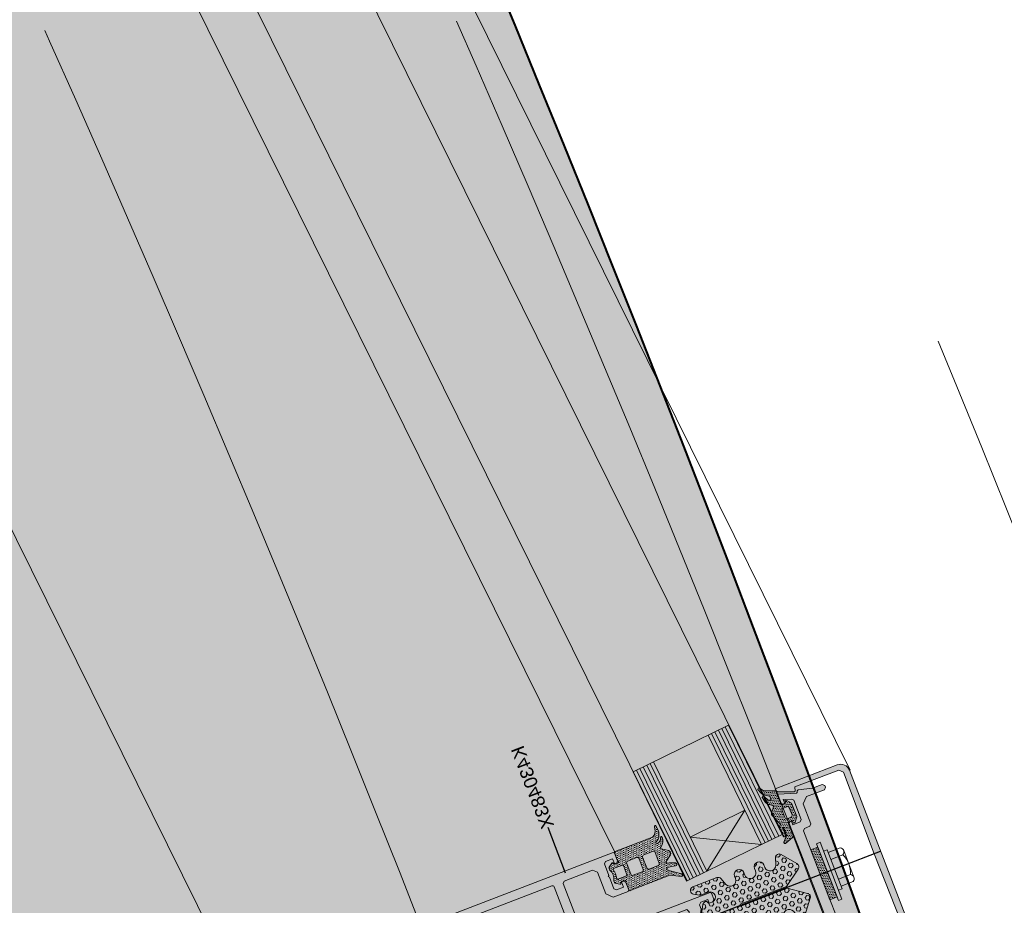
# Model space of a CAD drawing. Header units: metres. Extents: x -115250 to 1551995, y -140807 to 374743.
# Tile 162 of 205: x 116336 to 116595, y 312305 to 312537. Entities that reach past the tile are written whole.
import ezdxf
from ezdxf.enums import TextEntityAlignment as Align

# ---------------------------------------------------------------- set-up
doc = ezdxf.new("R2010")
doc.units = ezdxf.units.M
doc.header["$LTSCALE"] = 100
doc.header["$PDMODE"] = 3
doc.header["$PDSIZE"] = 150
for name, pattern in [('0103aDVOJČERCHOVANÁ', [6.199999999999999, 3, -1, 0.1, -1, 0.1, -1]), ('DIVIDE', [5.300000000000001, 2, -1, 0.15, -1, 0.15, -1]), ('{ Wide Dash }', [12, 4, -2, 4, -2])]:
    doc.linetypes.add(name, pattern=pattern)
doc.layers.get('Defpoints').update_dxf_attribs({"lineweight": 9})
for name, color, linetype, lineweight in [('010-pomocna', 30, 'Continuous', 15), ('010-popis', 16, 'Continuous', 9), ('010-tenka', 10, 'Continuous', 15), ('910-tenka', 4, 'Continuous', 15), ('MB-inne', 251, 'Continuous', 9), ('MB-kreskowanie', 251, 'Continuous', 9), ('MB-profile', 7, 'Continuous', 9), ('MB-szyby', 251, 'Continuous', 9), ('MB-urwania', 251, 'DIVIDE', 9), ('MB-uszczelki_tworzywa', 251, 'Continuous', 9)]:
    doc.layers.add(name, color=color, linetype=linetype, lineweight=lineweight)
doc.layers.add('900-plocha', color=20, linetype='Continuous', lineweight=40, plot=False)
doc.styles.add('ARIALCE', font='arial.ttf', dxfattribs={"width": 0.8})
doc.styles.get("Standard").update_dxf_attribs({"font": 'isocpeur.ttf'})
doc.dimstyles.new('AM_ISO$0', dxfattribs={"dimtxt": 3.5, "dimasz": 3.5, "dimexe": 1, "dimexo": 1, "dimgap": 1.5, "dimtad": 1, "dimdsep": 46, "dimtxsty": 'Standard', "dimcen": 0, "dimclrd": 256, "dimclre": 256, "dimclrt": 256, "dimadec": 0, "dimazin": 2, "dimtp": 0.1, "dimtm": 0.1, "dimtfac": 0.71, "dimtmove": 0, "dimatfit": 3, "dimfxl": 1, "dimlwd": -1, "dimlwe": -1, "dimarcsym": 1})
doc.dimstyles.new('AM_ISO$2', dxfattribs={"dimtxt": 3.5, "dimasz": 3.5, "dimexe": 1, "dimexo": 1, "dimgap": 1.5, "dimtad": 1, "dimdsep": 46, "dimtxsty": 'Standard', "dimcen": 0, "dimclrd": 256, "dimclre": 256, "dimclrt": 256, "dimadec": 0, "dimazin": 2, "dimtp": 0.1, "dimtm": 0.1, "dimtfac": 0.71, "dimtmove": 0, "dimatfit": 3, "dimfxl": 1, "dimlwd": -1, "dimlwe": -1, "dimarcsym": 1})

# ---------------------------------------------------------------- blocks, each defined once
blk = doc.blocks.new('K430483X')
at = {"layer": 'MB-kreskowanie'}
h = blk.add_hatch(color=0, dxfattribs=at)
h.paths.add_polyline_path([(-24.50000000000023, -4.547473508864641e-13, 0.4142135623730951), (-25.00000000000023, -0.5000000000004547), (-25, -104.7000000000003), (-24.69999999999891, -105), (-22.5, -105), (-22, -104.5), (-22, -104), (-23.5, -104), (-23.5, -102), (-23, -101.5), (-19.75, -101.5), (-19.5, -101.25), (-19.25, -101.5), (-16, -101.5), (-15.5, -102), (-15.5, -104), (-17, -104), (-17, -104.5), (-16.5, -105), (-14.29999999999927, -105), (-14, -104.7000000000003), (-14, -100.5), (-15.49999999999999, -99), (-21.59999999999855, -99), (-22.59999999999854, -97.99999999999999), (-22.59999999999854, -90), (-22.09999999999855, -89.5), (-6.493955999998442, -89.5), (-5.993955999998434, -90), (-5.993955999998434, -124.7019999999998), (-5.693955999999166, -125.0019999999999), (-3.993955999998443, -125.002), (-3.493955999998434, -124.5019999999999), (-3.493955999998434, -123.502), (-4.493955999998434, -123.502), (-4.493955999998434, -121.502), (-3.993955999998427, -121.002), (-2.761905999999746, -121.002), (0, -119.4039240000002), (2.773993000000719, -121.002), (4.006044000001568, -121.0019999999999), (4.506044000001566, -121.502), (4.506044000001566, -123.502), (3.506044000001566, -123.502), (3.506044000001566, -124.502), (4.00604400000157, -125.002), (5.706044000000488, -125.002), (6.006044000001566, -124.7019999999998), (6.006044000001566, -90), (6.506044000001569, -89.5), (22.09604400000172, -89.5), (22.59604400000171, -90), (22.59604400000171, -98), (21.59604400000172, -99), (15.50604400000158, -98.99999999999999), (14.00604400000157, -100.5), (14.00604400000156, -104.6999999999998), (14.30604400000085, -105), (16.50604400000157, -105), (17.00604400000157, -104.5), (17.00604400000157, -104), (15.50604400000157, -104), (15.50604400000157, -102), (16.00604400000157, -101.5), (19.25604400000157, -101.5), (19.50604400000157, -101.25), (19.75604400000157, -101.5), (23.00604400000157, -101.5), (23.50604400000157, -102), (23.50604400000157, -104), (22, -104), (22, -104.5), (22.5, -105), (24.70000000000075, -105), (25, -104.6999999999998), (25.00000000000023, -0.5, 0.4142135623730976), (24.50000000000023, 0)])
h.paths.add_polyline_path([(22.09604399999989, -3.5, -0.4142135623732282), (22.59604399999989, -4), (22.59604400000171, -86.5, -0.4142135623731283), (22.09604400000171, -87), (-22.10395599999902, -87, -0.4142135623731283), (-22.60395599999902, -86.5), (-22.60395599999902, -4, -0.4142135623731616), (-22.10395599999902, -3.5)], flags=16)
h.paths.add_polyline_path([(3.506044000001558, -90), (4.0060437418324, -90.5), (4.0060437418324, -117.383198), (3.256043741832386, -117.816210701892), (0.8098908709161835, -116.4039237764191), (-0.7978041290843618, -116.4039237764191), (-3.243955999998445, -117.816210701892), (-3.993955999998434, -117.383198), (-3.993955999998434, -90.49999999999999), (-3.493955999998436, -89.99999999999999)], flags=16)
at = {"layer": 'MB-profile', "color": 0}
for points in [[(22.09604400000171, -89.5), (22.59604400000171, -90), (22.59604400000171, -98), (21.59604400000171, -99), (15.50604400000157, -99), (14.00604400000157, -100.5), (14.00604400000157, -104.6999999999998), (14.30604400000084, -105), (16.50604400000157, -105), (17.00604400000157, -104.5), (17.00604400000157, -104), (15.50604400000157, -104), (15.50604400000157, -102), (16.00604400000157, -101.5), (19.25604400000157, -101.5), (19.50604400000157, -101.25), (19.75604400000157, -101.5), (23.00604400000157, -101.5), (23.50604400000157, -102), (23.50604400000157, -104), (22, -104), (22, -104.5), (22.5, -105), (24.70000000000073, -105), (25, -104.6999999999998), (25.00000000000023, -0.5, 0.4142135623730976), (24.50000000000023, 0), (-24.50000000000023, -4.547473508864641e-13, 0.414213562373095), (-25.00000000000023, -0.5000000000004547), (-25, -104.7000000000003), (-24.69999999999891, -105), (-22.5, -105), (-22, -104.5), (-22, -104), (-23.5, -104), (-23.5, -102), (-23, -101.5), (-19.75, -101.5), (-19.5, -101.25), (-19.25, -101.5), (-16, -101.5), (-15.5, -102), (-15.5, -104), (-17, -104), (-17, -104.5), (-16.5, -105), (-14.29999999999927, -105), (-14, -104.7000000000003), (-14, -100.5), (-15.5, -99), (-21.59999999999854, -99), (-22.59999999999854, -98), (-22.59999999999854, -90), (-22.09999999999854, -89.5), (-6.493955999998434, -89.5), (-5.993955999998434, -90), (-5.993955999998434, -124.7019999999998), (-5.693955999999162, -125.002), (-3.993955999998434, -125.002), (-3.493955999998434, -124.502), (-3.493955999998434, -123.502), (-4.493955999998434, -123.502), (-4.493955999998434, -121.502), (-3.993955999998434, -121.002), (-2.761905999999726, -121.002), (0, -119.4039240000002), (2.773993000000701, -121.002), (4.006044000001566, -121.002), (4.506044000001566, -121.502), (4.506044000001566, -123.502), (3.506044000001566, -123.502), (3.506044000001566, -124.502), (4.006044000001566, -125.002), (5.706044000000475, -125.002), (6.006044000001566, -124.7019999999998), (6.006044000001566, -90), (6.506044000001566, -89.5)], [(22.59604400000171, -86.5), (22.59604399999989, -4, 0.4142135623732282), (22.09604399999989, -3.5), (-22.10395599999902, -3.5, 0.4142135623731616), (-22.60395599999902, -4), (-22.60395599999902, -86.5, 0.4142135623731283), (-22.10395599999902, -87), (22.09604400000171, -87, 0.4142135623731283)]]:
    blk.add_lwpolyline(points, format="xyb", close=True, dxfattribs=at)
blk.add_lwpolyline([(3.506044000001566, -90), (-3.493955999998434, -90), (-3.993955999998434, -90.5), (-3.993955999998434, -117.383198), (-3.243955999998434, -117.816210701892), (-0.7978041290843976, -116.4039237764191), (0.809890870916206, -116.4039237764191), (3.2560437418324, -117.816210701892), (4.0060437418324, -117.383198), (4.0060437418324, -90.5)], close=True, dxfattribs=at)
blk = doc.blocks.new('*D96')
at = {"linetype": 'ByBlock', "transparency": 16777216}
for p, q in [((33894.55697798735, -25080.2350862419), (33894.55697798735, -25067.7350852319)), ((33898.05697798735, -25068.7350852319), (33941.05697798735, -25068.7350852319)), ((33944.55697798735, -25080.23508624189), (33944.55697798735, -25067.7350852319))]:
    blk.add_line(p, q, dxfattribs=at)
at = {"transparency": 16777216}
for points in [[(33898.05697798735, -25068.15175189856), (33898.05697798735, -25069.31841856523), (33894.55697798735, -25068.7350852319)], [(33941.05697798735, -25068.15175189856), (33941.05697798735, -25069.31841856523), (33944.55697798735, -25068.7350852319)]]:
    blk.add_solid(points, dxfattribs=at)
at = {"layer": 'Defpoints', "color": 0, "transparency": 16777216}
for p in [(33944.55697798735, -25068.7350852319), (33894.55697798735, -25081.2350862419), (33944.55697798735, -25081.23508624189)]:
    blk.add_point(p, dxfattribs=at)
at = {"transparency": 16777216, "insert": (33919.55697798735, -25065.44807977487), "char_height": 3.5, "attachment_point": 5}
blk.add_mtext('50', dxfattribs=at)
blk = doc.blocks.new('*D97')
at = {"linetype": 'ByBlock', "transparency": 16777216}
for p, q in [((33945.05697798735, -25080.73508624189), (33960.74272049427, -25080.73508624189)), ((33959.74272049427, -25084.23508624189), (33959.74272049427, -25182.23508624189)), ((33945.25697798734, -25185.73508624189), (33960.74272049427, -25185.73508624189))]:
    blk.add_line(p, q, dxfattribs=at)
at = {"transparency": 16777216}
for points in [[(33959.15938716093, -25084.23508624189), (33960.3260538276, -25084.23508624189), (33959.74272049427, -25080.73508624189)], [(33959.15938716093, -25182.23508624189), (33960.3260538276, -25182.23508624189), (33959.74272049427, -25185.73508624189)]]:
    blk.add_solid(points, dxfattribs=at)
at = {"layer": 'Defpoints', "color": 0, "transparency": 16777216}
for p in [(33944.05697798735, -25080.73508624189), (33944.25697798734, -25185.73508624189), (33959.74272049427, -25185.73508624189)]:
    blk.add_point(p, dxfattribs=at)
at = {"transparency": 16777216, "insert": (33956.45571503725, -25133.23508624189), "char_height": 3.5, "attachment_point": 5, "rotation": 90}
blk.add_mtext('105', dxfattribs=at)
blk = doc.blocks.new('121036')
at = {"layer": 'MB-kreskowanie'}
h = blk.add_hatch(dxfattribs=at)
h.set_pattern_fill('HEX', color=256, scale=0.2, style=0)
h.set_pattern_definition([(0, (-5311.291022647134, 773.0536668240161), (0, 1.09985226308), [0.635, -1.27]), (120, (-5311.291022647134, 773.0536668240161), (-0.9525000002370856, -0.5499261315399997), [0.6349999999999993, -1.269999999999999]), (59.99999999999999, (-5310.656022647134, 773.0536668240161), (-0.9525000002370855, 0.54992613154), [0.635, -1.27])])
edge = h.paths.add_edge_path()
edge.add_arc((-4.249999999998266, -28.59828836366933), 0.9999999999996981, 231.3401917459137, 325.000000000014)
edge.add_line((-3.430847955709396, -29.17186480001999), (-0.25, -24.6291431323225))
edge.add_line((-0.25, -24.6291431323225), (-0.25, -11.60028836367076))
edge.add_line((-0.25, -11.60028836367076), (0.25, -11.60028836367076))
edge.add_line((0.25, -11.60028836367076), (0.25, -24.62914313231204))
edge.add_line((0.25, -24.62914313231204), (3.430847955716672, -29.17186480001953))
edge.add_arc((4.250000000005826, -28.59828836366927), 0.9999999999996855, 214.999999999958, 308.6598082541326)
edge.add_line((4.874695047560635, -29.37915717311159), (8.624695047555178, -26.37915717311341))
edge.add_arc((8.000000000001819, -25.5982883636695), 1.000000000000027, 308.6598082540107, 430.6737049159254)
edge.add_line((8.330947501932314, -24.65463919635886), (6.503578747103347, -24.01376211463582))
edge.add_arc((7.000000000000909, -22.59828836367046), 1.500000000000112, 90.00000000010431, 250.67370491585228, ccw=False)
edge.add_line((6.999999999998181, -21.09828836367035), (7.699999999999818, -21.09828836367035))
edge.add_arc((7.699999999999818, -19.79828836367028), 1.300000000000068, 270, 450)
edge.add_line((7.699999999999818, -18.49828836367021), (6.999999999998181, -18.49828836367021))
edge.add_arc((6.999999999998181, -16.99828836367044), 1.499999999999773, 90, 270, ccw=False)
edge.add_line((6.999999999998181, -15.49828836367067), (7.699999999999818, -15.49828836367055))
edge.add_arc((7.699999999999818, -14.1982883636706), 1.299999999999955, 270, 450)
edge.add_line((7.699999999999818, -12.89828836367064), (6.999999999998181, -12.89828836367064))
edge.add_arc((6.999999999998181, -11.39828836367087), 1.499999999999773, 109.32629508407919, 270, ccw=False)
edge.add_line((6.503578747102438, -9.982814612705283), (8.330947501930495, -9.341937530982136))
edge.add_arc((8, -8.398288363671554), 0.999999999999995, 289.3262950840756, 359.9999999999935)
edge.add_line((9, -8.398288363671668), (9, -1.598288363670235))
edge.add_arc((7.999999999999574, -1.598288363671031), 1.000000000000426, 4.559643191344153e-11, 149.9999999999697)
edge.add_line((7.133974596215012, -1.098288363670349), (6.333974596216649, -2.483929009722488))
edge.add_arc((7.200000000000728, -2.983929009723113), 1.000000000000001, 149.9999999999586, 179.9999999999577)
edge.add_line((6.200000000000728, -2.983929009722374), (6.199999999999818, -4.998288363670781))
edge.add_arc((4.847954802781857, -4.946243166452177), 1.353046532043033, 186.3188047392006, 357.7955628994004, ccw=False)
edge.add_line((3.50312818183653, -5.095160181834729), (3.506044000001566, -4.098075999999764))
edge.add_arc((3.998851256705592, -4.336936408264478), 0.5476433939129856, 100.3990574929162, 154.1408396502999, ccw=False)
edge.add_arc((3.89999999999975, -3.498288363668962), 0.3000000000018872, 270.0000000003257, 359.9999999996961)
edge.add_line((4.200000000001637, -3.498288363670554), (4.200000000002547, -3.291108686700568))
edge.add_arc((3.200000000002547, -3.291108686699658), 1, 359.9999999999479, 419.9999999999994)
edge.add_line((3.700000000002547, -2.425083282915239), (1, -0.866237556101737))
edge.add_arc((0, -2.598288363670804), 2.000000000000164, 60.00000000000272, 119.9999999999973)
edge.add_line((-1, -0.866237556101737), (-3.700000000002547, -2.425083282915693))
edge.add_arc((-3.200000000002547, -3.291108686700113), 0.9999999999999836, 120.0000000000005, 180.0000000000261)
edge.add_line((-4.200000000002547, -3.291108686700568), (-4.200000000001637, -3.498288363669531))
edge.add_arc((-3.899999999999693, -3.498288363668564), 0.300000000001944, 180.0000000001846, 269.9999999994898)
edge.add_arc((-4.017641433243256, -4.382299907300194), 0.5957423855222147, 28.47240848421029, 78.61093154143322, ccw=False)
edge.add_line((-3.493955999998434, -4.098288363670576), (-3.493955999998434, -5.098075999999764))
edge.add_arc((-4.843037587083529, -4.941325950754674), 1.35815746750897, 182.4037444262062, 353.372509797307, ccw=False)
edge.add_line((-6.199999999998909, -4.998288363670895), (-6.200000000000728, -2.983929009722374))
edge.add_arc((-7.200000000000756, -2.983929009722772), 1.000000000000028, 2.279821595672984e-11, 30.00000000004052)
edge.add_line((-6.333974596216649, -2.483929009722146), (-7.133974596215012, -1.098288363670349))
edge.add_arc((-7.999999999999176, -1.59828836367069), 0.9999999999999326, 30.00000000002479, 179.9999999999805)
edge.add_line((-8.99999999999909, -1.598288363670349), (-9, -8.39828836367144))
edge.add_arc((-8, -8.398288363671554), 1, 179.9999999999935, 250.6737049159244)
edge.add_line((-8.330947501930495, -9.341937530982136), (-6.503578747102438, -9.982814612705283))
edge.add_arc((-6.999999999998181, -11.39828836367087), 1.499999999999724, -90, 70.67370491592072, ccw=False)
edge.add_line((-6.999999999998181, -12.89828836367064), (-7.699999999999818, -12.89828836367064))
edge.add_arc((-7.699999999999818, -14.1982883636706), 1.299999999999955, 90, 270)
edge.add_line((-7.699999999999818, -15.49828836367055), (-6.999999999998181, -15.49828836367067))
edge.add_arc((-6.999999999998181, -16.99828836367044), 1.499999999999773, -90, 90, ccw=False)
edge.add_line((-6.999999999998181, -18.49828836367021), (-7.699999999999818, -18.49828836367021))
edge.add_arc((-7.699999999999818, -19.79828836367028), 1.300000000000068, 90, 270)
edge.add_line((-7.699999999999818, -21.09828836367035), (-6.999999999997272, -21.09828836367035))
edge.add_arc((-7, -22.59828836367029), 1.499999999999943, -70.6737049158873, 89.9999999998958, ccw=False)
edge.add_line((-6.503578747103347, -24.01376211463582), (-8.330947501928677, -24.65463919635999))
edge.add_arc((-7.999999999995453, -25.59828836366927), 0.9999999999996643, 109.326295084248, 231.3401917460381)
edge.add_line((-8.624695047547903, -26.37915717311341), (-4.87469504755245, -29.37915717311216))
at = {"layer": 'MB-uszczelki_tworzywa'}
blk.add_lwpolyline([(-4.87469504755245, -29.37915717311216, 0.4330485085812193), (-3.430847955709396, -29.17186480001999), (-0.25, -24.6291431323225), (-0.25, -11.60028836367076), (0.25, -11.60028836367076), (0.25, -24.62914313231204), (3.430847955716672, -29.17186480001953, 0.4330485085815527), (4.874695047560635, -29.37915717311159), (8.624695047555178, -26.37915717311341, 0.5891266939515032), (8.330947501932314, -24.65463919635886), (6.503578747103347, -24.01376211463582, -0.8441213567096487), (6.999999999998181, -21.09828836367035), (7.699999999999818, -21.09828836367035, 0.9999999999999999), (7.699999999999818, -18.49828836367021), (6.999999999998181, -18.49828836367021, -0.9999999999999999), (6.999999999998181, -15.49828836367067), (7.699999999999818, -15.49828836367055, 0.9999999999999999), (7.699999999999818, -12.89828836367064), (6.999999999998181, -12.89828836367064, -0.8441213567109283), (6.503578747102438, -9.982814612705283), (8.330947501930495, -9.341937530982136, 0.3185336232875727), (9, -8.398288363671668), (9, -1.598288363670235, 0.7673269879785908), (7.133974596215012, -1.098288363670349), (6.333974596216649, -2.483929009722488, 0.1316524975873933), (6.200000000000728, -2.983929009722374), (6.199999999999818, -4.998288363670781, -0.9282557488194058), (3.50312818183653, -5.095160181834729), (3.506044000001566, -4.098075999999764, -0.2388874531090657), (3.900000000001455, -3.798288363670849, 0.4142135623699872), (4.200000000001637, -3.498288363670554), (4.200000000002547, -3.291108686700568, 0.2679491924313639), (3.700000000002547, -2.425083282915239), (1, -0.866237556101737, 0.2679491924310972), (-1, -0.866237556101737), (-3.700000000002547, -2.425083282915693, 0.2679491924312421), (-4.200000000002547, -3.291108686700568), (-4.200000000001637, -3.498288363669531, 0.4142135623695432), (-3.900000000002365, -3.798288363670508, -0.222328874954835), (-3.493955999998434, -4.098288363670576), (-3.493955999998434, -5.098075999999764, -0.9241377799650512), (-6.199999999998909, -4.998288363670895), (-6.200000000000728, -2.983929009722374, 0.1316524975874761), (-6.333974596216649, -2.483929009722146), (-7.133974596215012, -1.098288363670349, 0.767326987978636), (-8.99999999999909, -1.598288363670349), (-9, -8.39828836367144, 0.3185336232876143), (-8.330947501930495, -9.341937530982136), (-6.503578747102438, -9.982814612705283, -0.8441213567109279), (-6.999999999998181, -12.89828836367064), (-7.699999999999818, -12.89828836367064, 0.9999999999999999), (-7.699999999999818, -15.49828836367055), (-6.999999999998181, -15.49828836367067, -0.9999999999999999), (-6.999999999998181, -18.49828836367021), (-7.699999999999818, -18.49828836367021, 0.9999999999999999), (-7.699999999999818, -21.09828836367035), (-6.999999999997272, -21.09828836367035, -0.8441213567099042), (-6.503578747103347, -24.01376211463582), (-8.330947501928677, -24.65463919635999, 0.5891266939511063), (-8.624695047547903, -26.37915717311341)], format="xyb", close=True, dxfattribs=at)
blk = doc.blocks.new('K417890X')
at = {"layer": 'MB-kreskowanie'}
blk.add_hatch(color=0, dxfattribs=at).paths.add_polyline_path([(-12.30000000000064, -2.999999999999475), (-0.2500000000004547, -3), (-1.332213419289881e-16, -2.75), (0.2499999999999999, -3.000000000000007), (12.29999999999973, -3.000000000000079), (12.79999999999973, -3.500000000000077), (12.79999999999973, -5.000000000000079), (13.29999999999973, -5.500000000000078), (18.90000000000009, -5.500000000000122), (20.40000000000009, -7.00000000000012), (20.40000000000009, -12.00000000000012), (20.90000000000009, -12.50000000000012), (21.40000000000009, -12.50000000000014), (21.90000000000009, -12.00000000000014), (21.90000000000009, -9.275916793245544), (22.88977774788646, -5.582015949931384), (22.70226155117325, -5.222337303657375), (22.33182563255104, -5.088021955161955), (22.20970896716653, -4.838442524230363), (23.69029103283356, -0.261557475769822), (23.5, -1.4210854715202e-13), (21.29999999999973, -1.27897692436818e-13), (20.79999999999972, -0.5000000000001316), (20.79999999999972, -0.9950138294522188), (21.87649184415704, -0.9950138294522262), (21.17811319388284, -3.153893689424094), (20.70238561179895, -3.500000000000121), (15.29999999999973, -3.500000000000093), (14.79999999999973, -3.000000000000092), (14.79999999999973, -0.9950140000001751), (15.79999999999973, -0.9950140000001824), (15.79999999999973, -0.5000000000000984), (15.29999999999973, -9.237055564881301e-14), (-4.547473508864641e-13, 0), (-15.30000000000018, 5.400124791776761e-13), (-15.80000000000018, -0.4999999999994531), (-15.80000000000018, -0.9950139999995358), (-14.80000000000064, -0.9950139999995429), (-14.80000000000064, -2.999999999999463), (-15.30000000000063, -3.499999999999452), (-20.7023856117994, -3.499999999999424), (-21.17811319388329, -3.153893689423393), (-21.8764918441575, -0.9950138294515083), (-20.80000000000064, -0.9950138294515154), (-20.80000000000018, -0.4999999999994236), (-21.30000000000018, 5.75539615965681e-13), (-23.50000000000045, 5.897504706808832e-13), (-23.69029103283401, -0.2615574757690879), (-22.20970896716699, -4.838442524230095), (-22.3318256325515, -5.088021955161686), (-22.7022615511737, -5.222337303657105), (-22.88977774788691, -5.58201594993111), (-21.90000000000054, -9.275916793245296), (-21.90000000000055, -11.99999999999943), (-21.40000000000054, -12.49999999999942), (-20.90000000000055, -12.49999999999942), (-20.40000000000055, -11.99999999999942), (-20.40000000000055, -6.999999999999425), (-18.90000000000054, -5.49999999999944), (-13.30000000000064, -5.499999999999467), (-12.80000000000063, -4.999999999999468), (-12.80000000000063, -3.499999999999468)])
at = {"layer": 'MB-profile'}
blk.add_lwpolyline([(0, -2.75), (0.25, -3.000000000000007), (12.29999999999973, -3.000000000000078), (12.79999999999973, -3.500000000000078), (12.79999999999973, -5.000000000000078), (13.29999999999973, -5.500000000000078), (18.90000000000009, -5.500000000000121), (20.40000000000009, -7.000000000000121), (20.40000000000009, -12.00000000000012), (20.90000000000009, -12.50000000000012), (21.40000000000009, -12.50000000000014), (21.90000000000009, -12.00000000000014), (21.90000000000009, -9.27591679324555), (22.88977774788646, -5.582015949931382), (22.70226155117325, -5.222337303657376), (22.33182563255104, -5.088021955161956), (22.20970896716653, -4.838442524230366), (23.69029103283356, -0.2615574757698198), (23.5, -1.4210854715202e-13), (21.29999999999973, -1.27897692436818e-13), (20.79999999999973, -0.5000000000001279), (20.79999999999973, -0.9950138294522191), (21.87649184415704, -0.9950138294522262), (21.17811319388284, -3.153893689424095), (20.70238561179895, -3.500000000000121), (15.29999999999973, -3.500000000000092), (14.79999999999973, -3.000000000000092), (14.79999999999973, -0.9950140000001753), (15.79999999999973, -0.9950140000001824), (15.79999999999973, -0.5000000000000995), (15.29999999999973, -9.237055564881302e-14), (-4.547473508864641e-13, 0), (-15.30000000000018, 5.400124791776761e-13), (-15.80000000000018, -0.4999999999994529), (-15.80000000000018, -0.9950139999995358), (-14.80000000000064, -0.9950139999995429), (-14.80000000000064, -2.99999999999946), (-15.30000000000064, -3.499999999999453), (-20.7023856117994, -3.499999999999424), (-21.17811319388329, -3.153893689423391), (-21.8764918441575, -0.9950138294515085), (-20.80000000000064, -0.9950138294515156), (-20.80000000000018, -0.4999999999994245), (-21.30000000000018, 5.755396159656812e-13), (-23.50000000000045, 5.897504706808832e-13), (-23.69029103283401, -0.2615574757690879), (-22.20970896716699, -4.838442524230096), (-22.3318256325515, -5.088021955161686), (-22.70226155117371, -5.222337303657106), (-22.88977774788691, -5.582015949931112), (-21.90000000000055, -9.275916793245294), (-21.90000000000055, -11.99999999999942), (-21.40000000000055, -12.49999999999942), (-20.90000000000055, -12.49999999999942), (-20.40000000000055, -11.99999999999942), (-20.40000000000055, -6.999999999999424), (-18.90000000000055, -5.499999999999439), (-13.30000000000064, -5.499999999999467), (-12.80000000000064, -4.999999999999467), (-12.80000000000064, -3.499999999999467), (-12.30000000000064, -2.999999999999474), (-0.2500000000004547, -3)], close=True, dxfattribs=at)
blk = doc.blocks.new('K417892X')
at = {"layer": 'MB-kreskowanie'}
blk.add_hatch(color=0, dxfattribs=at).paths.add_polyline_path([(-22.88663300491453, -15.64044053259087), (-23.89611058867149, -14.64048534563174), (-23.8961093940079, -2.325389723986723), (-22.83159597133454, -1.937938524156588), (-22.7120614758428, -1.681595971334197), (-24.35087605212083, 2.421010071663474), (-24.82072236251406, 2.750000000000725), (-25.29999999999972, 2.750000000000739), (-25.29999999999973, -14.74999999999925, 0.4142135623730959), (-22.79999999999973, -17.2499999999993), (22.80000000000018, -17.24999999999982, 0.4142135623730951), (25.30000000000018, -14.74999999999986), (25.30000000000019, 2.750000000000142), (24.82072236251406, 2.750000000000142), (24.35087605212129, 2.421010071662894), (22.7120614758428, -1.681595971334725), (22.83159597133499, -1.937938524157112), (23.89610939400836, -2.325389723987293), (23.89611058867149, -14.6404853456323), (22.88663300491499, -15.64044053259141), (-1.389820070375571e-15, -15.42636421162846)])
at = {"layer": 'MB-profile'}
blk.add_lwpolyline([(24.82072236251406, 2.750000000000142), (24.35087605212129, 2.421010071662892), (22.7120614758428, -1.681595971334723), (22.83159597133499, -1.937938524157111), (23.89610939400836, -2.325389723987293), (23.89611058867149, -14.64048534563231), (22.88663300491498, -15.64044053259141), (0, -15.42636421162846), (-22.88663300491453, -15.64044053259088), (-23.89611058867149, -14.64048534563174), (-23.89610939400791, -2.325389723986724), (-22.83159597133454, -1.937938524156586), (-22.7120614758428, -1.681595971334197), (-24.35087605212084, 2.421010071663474), (-24.82072236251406, 2.750000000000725), (-25.29999999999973, 2.750000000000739), (-25.29999999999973, -14.74999999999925, 0.4142135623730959), (-22.79999999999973, -17.2499999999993), (22.80000000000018, -17.24999999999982, 0.414213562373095), (25.30000000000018, -14.74999999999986), (25.30000000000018, 2.750000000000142)], format="xyb", close=True, dxfattribs=at)
blk = doc.blocks.new('80371213')
at = {"layer": 'MB-kreskowanie'}
h = blk.add_hatch(dxfattribs=at)
h.set_pattern_fill('DOTS', color=8, scale=0.3, angle=45.00000000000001, style=0)
h.set_pattern_definition([(45.00000000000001, (-378.0381902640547, 146.6419469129), (-0.1683798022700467, 0.5051394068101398), [0, -0.47625])])
h.paths.add_polyline_path([(7.092554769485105, -0.25), (-6.907445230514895, -0.25), (-6.907445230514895, -2.25), (7.092554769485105, -2.25)])
at = {"layer": 'MB-inne'}
for p, q in [((-4.657445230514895, -7.659999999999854), (-4.657445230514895, -4.25)), ((-2.657445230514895, -4.25), (-2.657445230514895, -7.659999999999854)), ((2.842554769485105, -7.659999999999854), (2.842554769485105, -4.25)), ((4.842554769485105, -7.659999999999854), (4.842554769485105, -4.25)), ((-3.657445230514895, -8.260000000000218), (3.842554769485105, -8.260000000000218))]:
    blk.add_line(p, q, dxfattribs=at)
for points in [[(-7.907445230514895, -2.25), (8.092554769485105, -2.25), (8.092554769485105, -3.25), (-7.907445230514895, -3.25)], [(-6.907445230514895, -0.25), (7.092554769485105, -0.25), (7.092554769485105, -2.25), (-6.907445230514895, -2.25)]]:
    blk.add_lwpolyline(points, close=True, dxfattribs=at)
blk.add_lwpolyline([(-5.407445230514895, -3.25), (-5.407445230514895, -4.25), (5.592554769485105, -4.25), (5.592554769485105, -3.25)], dxfattribs=at)
for centre, radius, start, end in [((-3.657445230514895, -7.126666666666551), 1.133333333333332, 208.0724869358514, 331.9275130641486), ((0.09255476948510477, -1.657916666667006), 6.602083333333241, 245.383968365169, 294.616031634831), ((3.842554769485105, -7.126666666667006), 1.133333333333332, 208.0724869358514, 331.9275130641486)]:
    blk.add_arc(centre, radius, start, end, dxfattribs=at)
blk = doc.blocks.new('120492(7.5st)')
at = {"layer": 'MB-kreskowanie'}
h = blk.add_hatch(dxfattribs=at)
h.set_pattern_fill('DOTS', color=256, scale=0.3, angle=45, style=0)
h.set_pattern_definition([(135, (841.3988723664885, -410.5723318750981), (0.1683798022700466, 0.5051394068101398), [0, -0.47625])])
edge = h.paths.add_edge_path()
edge.add_arc((4.48173609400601, 3.006441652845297), 1.999999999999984, 471.938343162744, 507.2552288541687, ccw=False)
edge.add_line((3.734518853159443, 4.86161452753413), (4.740426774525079, 5.266769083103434))
edge.add_arc((4.852509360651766, 4.988493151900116), 0.2999999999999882, 304.6831143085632, 471.9383431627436, ccw=False)
edge.add_line((5.023220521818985, 4.741799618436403), (4.096521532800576, 4.100526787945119))
edge.add_arc((4.381040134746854, 3.689370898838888), 0.5000000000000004, 484.6831143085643, 519.9999999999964)
edge.add_line((3.911193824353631, 3.860380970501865), (2.868285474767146, 0.9950138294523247))
edge.add_line((2.868285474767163, 0.9950138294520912), (-0.9764918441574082, 0.9950138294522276))
edge.add_line((-0.9764918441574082, 0.9950138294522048), (-0.9764918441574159, -0.3062681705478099))
edge.add_line((-0.9764918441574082, -0.3062681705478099), (-0.3678780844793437, -0.3062681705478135))
edge.add_arc((-0.8623844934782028, -0.3801830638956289), 0.4999999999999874, 309.99999125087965, 368.5011804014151, ccw=False)
edge.add_line((-0.5409907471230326, -0.763205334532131), (-1.662384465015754, -1.704166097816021))
edge.add_line((-1.662384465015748, -1.704166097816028), (-1.690599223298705, -1.704166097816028))
edge.add_line((-1.690599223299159, -1.704166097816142), (-5.46238446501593, -1.704166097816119))
edge.add_line((-5.46238446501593, -1.704166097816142), (-5.490599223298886, -1.704166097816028))
edge.add_line((-5.490599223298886, -1.704166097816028), (-6.611992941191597, -0.7632053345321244))
edge.add_arc((-6.290599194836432, -0.3801830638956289), 0.4999999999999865, 171.4988195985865, 230.0000087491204, ccw=False)
edge.add_line((-6.785105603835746, -0.3062681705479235), (-6.176491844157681, -0.3062681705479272))
edge.add_line((-6.176491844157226, -0.3062681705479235), (-6.176491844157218, 0.9950138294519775))
edge.add_line((-6.176491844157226, 0.9950138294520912), (-9.810829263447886, 0.9950138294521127))
edge.add_arc((-9.810829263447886, 1.295013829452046), 0.3000000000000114, 200.0000000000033, 270, ccw=False)
edge.add_line((-10.09273704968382, 1.192407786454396), (-10.95829454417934, 3.570507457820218))
edge.add_arc((-10.67638675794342, 3.673113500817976), 0.2999999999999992, 45.14746569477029, 200.0000000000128, ccw=False)
edge.add_line((-10.4648014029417, 3.885790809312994), (-9.154620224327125, 2.582336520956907))
edge.add_arc((-8.943034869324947, 2.795013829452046), 0.2999999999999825, 225.1474656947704, 270)
edge.add_line((-8.943034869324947, 2.495013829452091), (-7.004841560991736, 2.495013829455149))
edge.add_arc((-6.970195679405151, 2.657127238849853), 0.1657742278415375, 257.9365732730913, 470.4432772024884)
edge.add_line((-7.028097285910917, 2.81246074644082), (-7.307722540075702, 2.70822855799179))
edge.add_arc((-7.65700244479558, 3.645246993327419), 0.9999999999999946, 259.9440940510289, 290.4432772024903, ccw=False)
edge.add_line((-7.83161145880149, 2.66060914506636), (-9.022144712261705, 2.871730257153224))
edge.add_arc((-8.96976200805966, 3.167121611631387), 0.2999999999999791, 93.71505312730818, 259.9440940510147, ccw=False)
edge.add_line((-8.98920035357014, 3.466491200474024), (-7.230384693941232, 3.58069273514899))
edge.add_arc((-7.100795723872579, 1.584895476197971), 2.000000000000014, 410.4405775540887, 453.71505312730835, ccw=False)
edge.add_arc((-5.635975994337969, 3.358113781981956), 0.2999999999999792, 230.4405775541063, 293.6690994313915)
edge.add_line((-5.515539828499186, 3.083350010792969), (-2.826524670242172, 4.262015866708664))
edge.add_arc((-2.625797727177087, 3.804076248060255), 0.4999999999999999, 411.38303333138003, 473.6690994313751, ccw=False)
edge.add_line((-2.313742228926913, 4.194744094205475), (-0.8926044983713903, 3.059575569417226))
edge.add_arc((-0.705371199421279, 3.293976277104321), 0.299999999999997, 231.383033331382, 323.3292953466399)
edge.add_line((-0.464746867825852, 3.114811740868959), (0.1374864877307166, 3.923632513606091))
edge.add_arc((1.770881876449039, 2.769501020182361), 2.000000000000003, 463.7728046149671, 504.75557357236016, ccw=False)
edge.add_line((1.294736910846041, 4.711995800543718), (2.365634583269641, 4.974494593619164))
edge.add_arc((2.437056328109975, 4.68312037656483), 0.2999999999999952, 297.7570537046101, 463.7728046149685, ccw=False)
edge.add_line((2.576773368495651, 4.417641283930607), (1.406659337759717, 3.801830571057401))
edge.add_arc((1.639521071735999, 3.35936541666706), 0.5000000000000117, 477.7570537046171, 517.3135444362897)
edge.add_line((1.178206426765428, 3.552209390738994), (1.061133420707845, 3.272151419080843))
edge.add_arc((1.245659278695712, 3.195013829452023), 0.1999999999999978, 517.3135444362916, 630.0000000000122)
edge.add_line((1.245659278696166, 2.995013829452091), (2.041931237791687, 2.9950138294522))
edge.add_arc((2.041931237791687, 3.095013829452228), 0.1000000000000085, 270.0000000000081, 327.2552288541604)
edge.add_line((2.126040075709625, 3.040924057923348), (2.799559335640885, 4.088237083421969))
edge = h.paths.add_edge_path(flags=16)
edge.add_arc((-4.576491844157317, 0.7950855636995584), 0.5, 450, 540)
edge.add_line((-5.076491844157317, 0.7950855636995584), (-5.076491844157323, -0.2049144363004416))
edge.add_arc((-4.576491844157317, -0.2049144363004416), 0.5, 540, 630)
edge.add_line((-4.576491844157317, -0.7049144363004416), (-2.576491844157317, -0.7049144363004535))
edge.add_arc((-2.576491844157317, -0.2049144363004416), 0.5, 270, 360)
edge.add_line((-2.076491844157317, -0.2049144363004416), (-2.076491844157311, 0.7950855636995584))
edge.add_arc((-2.576491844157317, 0.7950855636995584), 0.5, 360, 450)
edge.add_line((-2.576491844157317, 1.295085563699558), (-4.576491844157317, 1.29508556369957))
at = {"layer": 'MB-uszczelki_tworzywa'}
for points in [[(-9.154620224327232, 2.582336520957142, 0.1982435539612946), (-8.943034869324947, 2.495013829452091), (-7.004841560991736, 2.495013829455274, 1.333167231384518), (-7.028097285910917, 2.812460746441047), (-7.307722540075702, 2.708228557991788, -0.1338689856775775), (-7.831611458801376, 2.660609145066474), (-9.022144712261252, 2.871730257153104, -0.886508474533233), (-8.989200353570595, 3.466491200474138), (-7.230384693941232, 3.580692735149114, -0.1910970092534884), (-5.827039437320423, 3.126824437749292, 0.2831058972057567), (-5.515539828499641, 3.083350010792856), (-2.826524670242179, 4.26201586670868, -0.2786692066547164), (-2.313742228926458, 4.194744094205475), (-0.8926044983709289, 3.05957556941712, 0.4241981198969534), (-0.464746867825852, 3.114811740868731), (0.1374864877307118, 3.923632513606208, -0.1807518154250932), (1.294736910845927, 4.711995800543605), (2.365634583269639, 4.974494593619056, -0.8848477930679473), (2.576773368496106, 4.417641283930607), (1.406659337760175, 3.801830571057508, 0.1743323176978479), (1.178206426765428, 3.552209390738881), (1.061133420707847, 3.272151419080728, 0.5355575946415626), (1.245659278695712, 2.995013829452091), (2.041931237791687, 2.995013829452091, 0.2551534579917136), (2.12604007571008, 3.040924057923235), (2.799559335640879, 4.088237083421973, -0.1553304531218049), (3.734518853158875, 4.86161452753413), (4.740426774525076, 5.266769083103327, -0.894536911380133), (5.023220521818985, 4.741799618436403), (4.09652153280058, 4.100526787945, 0.1553304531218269), (3.911193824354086, 3.860380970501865), (2.868285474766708, 0.9950138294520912), (-1.076491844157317, 0.9950138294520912), (-1.076491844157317, -0.3062681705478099), (-0.3678780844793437, -0.3062681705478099, -0.2609520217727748), (-0.5409907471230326, -0.7632053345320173), (-1.662384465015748, -1.704166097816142), (-1.690599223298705, -1.704166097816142), (-5.46238446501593, -1.704166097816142), (-5.490599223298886, -1.704166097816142), (-6.611992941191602, -0.763205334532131, -0.2609520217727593), (-6.785105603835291, -0.3062681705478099), (-6.076491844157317, -0.3062681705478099), (-6.076491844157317, 0.9950138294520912), (-9.810829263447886, 0.9950138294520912, -0.3152987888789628), (-10.09273704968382, 1.192407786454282), (-10.9582945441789, 3.570507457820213, -0.801527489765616), (-10.46480140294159, 3.885790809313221)], [(-5.076491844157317, -0.2049144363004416, 0.414213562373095), (-4.576491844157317, -0.7049144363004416), (-2.576491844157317, -0.7049144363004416, 0.414213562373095), (-2.076491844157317, -0.2049144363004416), (-2.076491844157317, 0.7950855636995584, 0.414213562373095), (-2.576491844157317, 1.295085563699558), (-4.576491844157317, 1.295085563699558, 0.414213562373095), (-5.076491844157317, 0.7950855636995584)]]:
    blk.add_lwpolyline(points, format="xyb", close=True, dxfattribs=at)
blk = doc.blocks.new('*D98')
at = {"linetype": 'ByBlock', "transparency": 16777216}
for p, q in [((33965.01577574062, -25225.82137001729), (33979.83755504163, -25224.47445787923)), ((33948.67175035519, -25231.20491294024), (33980.14273746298, -25231.20491294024)), ((33978.80880850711, -25238.19694350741), (33977.73909266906, -25249.37061672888))]:
    blk.add_line(p, q, dxfattribs=at)
for start, end in [(7.92593117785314, 10.65943610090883), (7.467942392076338e-12, 5.192426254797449), (354.5314331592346, 7.467942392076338e-12), (354.532990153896, 357.2664950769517)]:
    blk.add_arc((33905.77383797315, -25231.20491294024), 73.36889948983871, start, end, dxfattribs=at)
at = {"transparency": 16777216}
for points in [[(33979.02137091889, -25221.02123460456), (33977.86234078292, -25221.15450221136), (33978.84165867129, -25224.56495881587)], [(33978.47608784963, -25234.69000348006), (33979.64242259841, -25234.71783089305), (33979.14273746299, -25231.20491294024)]]:
    blk.add_solid(points, dxfattribs=at)
at = {"layer": 'Defpoints', "color": 0, "transparency": 16777216}
for p in [(33964.01987937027, -25225.91187095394), (33979.00887377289, -25226.77490800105), (33931.31196900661, -25228.88416467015), (33941.95723562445, -25231.20491294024), (33947.6717503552, -25231.20491294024)]:
    blk.add_point(p, dxfattribs=at)
at = {"transparency": 16777216, "insert": (33981.54599566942, -25244.09703059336), "char_height": 3.5, "attachment_point": 5, "rotation": 264.5314331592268}
blk.add_mtext('5.2°', dxfattribs=at)
blk = doc.blocks.new('*D99')
at = {"linetype": 'ByBlock', "transparency": 16777216}
for p, q in [((33945.85697798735, -25231.20491294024), (33957.60656877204, -25231.20491294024)), ((33956.60656877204, -25234.70491294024), (33956.60656877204, -25247.70491294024)), ((33943.35697798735, -25251.20491294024), (33957.60656877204, -25251.20491294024))]:
    blk.add_line(p, q, dxfattribs=at)
at = {"transparency": 16777216}
for points in [[(33956.0232354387, -25234.70491294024), (33957.18990210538, -25234.70491294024), (33956.60656877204, -25231.20491294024)], [(33956.0232354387, -25247.70491294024), (33957.18990210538, -25247.70491294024), (33956.60656877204, -25251.20491294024)]]:
    blk.add_solid(points, dxfattribs=at)
at = {"layer": 'Defpoints', "color": 0, "transparency": 16777216}
for p in [(33944.85697798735, -25231.20491294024), (33942.35697798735, -25251.20491294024), (33956.60656877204, -25251.20491294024)]:
    blk.add_point(p, dxfattribs=at)
at = {"transparency": 16777216, "insert": (33953.31956331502, -25241.20491294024), "char_height": 3.5, "attachment_point": 5, "rotation": 90}
blk.add_mtext('20', dxfattribs=at)
blk = doc.blocks.new('szyba')
at = {"layer": 'MB-kreskowanie', "linetype": 'Continuous'}
for p, q in [((11, 4.403923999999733), (43, 4.403923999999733)), ((11, 3.403923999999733), (43, 3.403923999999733)), ((11, 2.403923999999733), (43, 2.403923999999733)), ((11, 1.403923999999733), (43, 1.403923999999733)), ((11, 0.4039239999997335), (43, 0.4039239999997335)), ((11, -17.59607600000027), (43, -17.59607600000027)), ((11, -18.59607600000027), (43, -18.59607600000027)), ((11, -19.59607600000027), (43, -19.59607600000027)), ((11, -20.59607600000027), (43, -20.59607600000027)), ((11, -21.59607600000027), (43, -21.59607600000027))]:
    blk.add_line(p, q, dxfattribs=at)
at = {"layer": 'MB-szyby'}
for p, q in [((11, 5.403923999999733), (43, 5.403923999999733)), ((11, 5.403923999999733), (11, -0.5960760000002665)), ((11, -0.5960760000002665), (43, -0.5960760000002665)), ((11, -0.5960760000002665), (11, -16.59607600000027)), ((11, -0.5960760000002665), (21, -16.59607600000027)), ((21, -0.5960760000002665), (11, -16.59607600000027)), ((21, -0.5960760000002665), (21, -16.59607600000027)), ((11, -16.59607600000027), (43, -16.59607600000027)), ((11, -16.59607600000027), (11, -22.59607600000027)), ((11, -22.59607600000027), (43, -22.59607600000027))]:
    blk.add_line(p, q, dxfattribs=at)
at = {"layer": 'MB-urwania', "ltscale": 1.5}
blk.add_line((43, 5.403923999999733), (43, -22.59607600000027), dxfattribs=at)
blk = doc.blocks.new('120594(7.5st)')
at = {"layer": 'MB-kreskowanie'}
h = blk.add_hatch(dxfattribs=at)
h.set_pattern_fill('DOTS', color=256, scale=0.3, angle=45, style=0)
h.set_pattern_definition([(45, (-4392.180308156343, -1656.755599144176), (-0.1683798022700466, 0.5051394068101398), [0, -0.47625])])
h.paths.add_polyline_path([(1.5, -1.300000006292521, 0.3942075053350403), (1.199999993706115, -1.000000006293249), (-0.9598443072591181, -0.9999999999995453, 0.2679491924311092), (-1.133049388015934, -1.099999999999, -0.7839017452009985), (-1.5, -1.000000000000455), (-1.5, 0.1999999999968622), (-1.152746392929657, 0.2947306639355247, 0.5176979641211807), (-1.042424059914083, 0.6021552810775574), (-1.791588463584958, 1.672072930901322, 0.2446984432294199), (-2.037334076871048, 1.799999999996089), (-2.43293441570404, 1.799999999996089, 0.1178625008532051), (-2.568609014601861, 1.767567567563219, -0.2556733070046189), (-5.443899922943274, 1.767567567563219, 0.1178625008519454), (-5.579574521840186, 1.799999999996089), (-5.975174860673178, 1.799999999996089, 0.2446984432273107), (-6.220920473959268, 1.672072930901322), (-6.970084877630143, 0.6021552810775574, 0.5205670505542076), (-6.858018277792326, 0.2942548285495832), (-6.5, 0.1999999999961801), (-6.5, -0.990120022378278, -0.7769111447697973), (-6.881092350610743, -1.09722377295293, 0.2636387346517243), (-7.052664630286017, -1.000000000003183), (-9.221298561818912, -0.9999999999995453, 0.3928245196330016), (-9.5, -1.278701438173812), (-9.5, -12.49999823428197), (-10.84443500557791, -15.20809337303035, 0.003025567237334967), (-10.84621704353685, -15.21174908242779, 0.966978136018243), (-10.25074403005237, -15.52258656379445), (-7.982155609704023, -12.41763638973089, -0.7324689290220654), (-7.42849968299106, -12.56153781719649, -0.1101654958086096), (-7.721574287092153, -14.73452705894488, 0.9390923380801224), (-6.99508883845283, -15.05362208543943, 0.04049108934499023), (-6.234051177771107, -12.90543524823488, -0.554094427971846), (-5.725382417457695, -12.89791015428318), (-4.493673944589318, -14.58524763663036, 0.2289045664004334), (-3.848344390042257, -14.81629938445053), (-3.809823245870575, -14.81122797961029, 0.2037766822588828), (-3.28664907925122, -14.48496407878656), (-2.229345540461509, -12.89791015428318, -0.5960852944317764), (-1.703171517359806, -12.93898337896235, 0.2788709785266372), (0.6293695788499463, -14.21703895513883, 0.8105864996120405), (0.6676983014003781, -13.79086239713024, -0.3174452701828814), (-0.5186434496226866, -12.44506584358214, -0.7597408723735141), (0.03552337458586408, -12.28065798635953), (0.3278507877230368, -12.74714692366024, 0.1491925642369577), (1.209609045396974, -13.51244525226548), (1.448259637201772, -13.61862166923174, 0.09778680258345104), (2.446511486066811, -13.86603859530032), (3.871086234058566, -13.79432558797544, 0.9198911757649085), (3.885008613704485, -13.28888054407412), (2.725653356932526, -13.03236201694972, -0.3404521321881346), (1.5, -11.38814038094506)])
h.paths.add_polyline_path([(-2.005833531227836, -6.00052716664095, -0.414213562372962), (-2.505833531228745, -6.50052716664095), (-5.506254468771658, -6.50052716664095, -0.4142135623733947), (-6.006254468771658, -6.00052716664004), (-6.006254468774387, -3.499999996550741, -0.4142135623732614), (-5.506254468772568, -2.999999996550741), (-2.505833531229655, -2.999999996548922, -0.4142135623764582), (-2.005833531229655, -3.499999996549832)], flags=16)
h.paths.add_polyline_path([(-2.005833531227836, -8.00052716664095), (-2.005833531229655, -10.50105433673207, -0.4142135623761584), (-2.505833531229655, -11.00105433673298), (-5.506254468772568, -11.00105433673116, -0.4142135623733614), (-6.006254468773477, -10.50105433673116), (-6.006254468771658, -8.00052716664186, -0.4142135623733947), (-5.506254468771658, -7.50052716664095), (-2.505833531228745, -7.50052716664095, -0.4142135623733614)], flags=16)
h.paths.add_polyline_path([(-2.706254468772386, -2.000000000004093), (-5.30625446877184, -2.000000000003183, -0.4142135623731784), (-5.506254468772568, -1.800000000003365), (-5.506254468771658, 0.6778233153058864, -0.5022470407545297), (-5.248876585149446, 0.8694160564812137, 0.1363375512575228), (-2.763632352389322, 0.8694160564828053, -0.5022470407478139), (-2.506254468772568, 0.6778233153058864), (-2.506254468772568, -1.800000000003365, -0.4142135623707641)], flags=16)
at = {"layer": 'MB-uszczelki_tworzywa'}
for points in [[(-10.84408183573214, -15.20738198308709, 0.9740006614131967), (-10.25074403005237, -15.52258656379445), (-7.982155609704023, -12.41763638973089, -0.7324689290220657), (-7.42849968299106, -12.56153781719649, -0.1100749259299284), (-7.720950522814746, -14.73283575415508, 0.9963278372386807), (-6.976675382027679, -15.01236806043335, 0.03968845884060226), (-6.234051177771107, -12.90543524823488, -0.554094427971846), (-5.725382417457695, -12.89791015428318), (-4.493673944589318, -14.58524763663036, 0.4831909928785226), (-3.266159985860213, -14.45420914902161), (-2.229345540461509, -12.89791015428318, -0.5960852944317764), (-1.703171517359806, -12.93898337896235, 0.2788709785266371), (0.6293695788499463, -14.21703895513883, 0.8586646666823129), (0.6436405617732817, -13.78493717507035, -0.3130666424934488), (-0.5186434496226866, -12.44506584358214, -0.7597408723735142), (0.03552337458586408, -12.28065798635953), (0.3278507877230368, -12.74714692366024, 0.1491925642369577), (1.209609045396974, -13.51244525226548), (1.448259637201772, -13.61862166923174, 0.09778680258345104), (2.446511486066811, -13.86603859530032), (3.868264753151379, -13.79446762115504, 0.9250439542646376), (3.885008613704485, -13.28888054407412), (2.725653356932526, -13.03236201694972, -0.3404521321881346), (1.5, -11.38814038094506), (1.5, -1.300000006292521, 0.3942075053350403), (1.199999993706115, -1.000000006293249), (-0.9598443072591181, -0.9999999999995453, 0.2679491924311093), (-1.133049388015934, -1.099999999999, -0.7839017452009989), (-1.5, -1.000000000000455), (-1.5, 0.1999999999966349), (-1.1544906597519, 0.2942548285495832, 0.5205670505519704), (-1.042424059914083, 0.6021552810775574), (-1.791588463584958, 1.672072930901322, 0.2446984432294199), (-2.037334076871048, 1.799999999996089), (-2.43293441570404, 1.799999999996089, 0.1178625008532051), (-2.568609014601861, 1.767567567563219, -0.255673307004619), (-5.443899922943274, 1.767567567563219, 0.1178625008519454), (-5.579574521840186, 1.799999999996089), (-5.975174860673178, 1.799999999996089, 0.2446984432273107), (-6.220920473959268, 1.672072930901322), (-6.970084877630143, 0.6021552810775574, 0.5205670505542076), (-6.858018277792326, 0.2942548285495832), (-6.5, 0.1999999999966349), (-6.5, -1.000000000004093, -0.7515117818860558), (-6.879459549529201, -1.100000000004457, 0.2679491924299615), (-7.052664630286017, -1.000000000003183), (-9.200000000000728, -0.9999999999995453, 0.4359310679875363), (-9.5, -1.300000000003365), (-9.5, -12.49999823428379)], [(-2.506254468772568, -1.800000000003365), (-2.506254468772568, 0.6778233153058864, 0.4903143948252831), (-2.756254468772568, 0.8714724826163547, -0.137177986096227), (-5.256254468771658, 0.8714724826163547, 0.4903143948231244), (-5.506254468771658, 0.6778233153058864), (-5.506254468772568, -1.800000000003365, 0.4142135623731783), (-5.30625446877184, -2.000000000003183), (-2.706254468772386, -2.000000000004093, 0.4142135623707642)], [(-2.505833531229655, -2.999999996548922), (-5.506254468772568, -2.999999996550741, 0.4142135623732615), (-6.006254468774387, -3.499999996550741), (-6.006254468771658, -6.00052716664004, 0.4142135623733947), (-5.506254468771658, -6.50052716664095), (-2.505833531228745, -6.50052716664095, 0.4142135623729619), (-2.005833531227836, -6.00052716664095), (-2.005833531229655, -3.499999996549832, 0.4142135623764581)], [(-2.505833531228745, -7.50052716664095), (-5.506254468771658, -7.50052716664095, 0.4142135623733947), (-6.006254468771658, -8.00052716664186), (-6.006254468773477, -10.50105433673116, 0.4142135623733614), (-5.506254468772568, -11.00105433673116), (-2.505833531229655, -11.00105433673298, 0.4142135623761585), (-2.005833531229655, -10.50105433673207), (-2.005833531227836, -8.00052716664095, 0.4142135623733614)]]:
    blk.add_lwpolyline(points, format="xyb", close=True, dxfattribs=at)
blk = doc.blocks.new('sloupek')
for p, q in [((33919.55697798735, -25080.7350862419), (33919.55697798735, -25251.20491294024)), ((33895.20751885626, -25171.82930963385), (33882.32670677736, -25171.82930963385))]:
    blk.add_line(p, q)
for name, p in [('K430483X', (33919.55697798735, -25080.73508624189)), ('120594(7.5st)', (33943.06302198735, -25184.73508624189)), ('121036', (33919.55697798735, -25200.1390102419)), ('120492(7.5st)', (33941.43346983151, -25232.1999267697)), ('K417892X', (33919.55697798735, -25233.95491294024)), ('K417890X', (33919.55697798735, -25231.20491294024)), ('80371213', (33919.55697798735, -25233.95491294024))]:
    blk.add_blockref(name, p)
at = {"xscale": -1}
for name, p in [('120594(7.5st)', (33896.05093398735, -25184.73508624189)), ('120492(7.5st)', (33897.68048614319, -25232.1999267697))]:
    blk.add_blockref(name, p, dxfattribs=at)
at = {"xscale": -1, "rotation": 355.0013007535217}
blk.add_blockref('szyba', (33919.04428063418, -25207.07366586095), dxfattribs=at)
at = {"rotation": 4.998699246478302}
blk.add_blockref('szyba', (33920.06967534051, -25207.07366586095), dxfattribs=at)
at = {"style": 'ARIALCE'}
blk.add_text('K430483X', height=3.5, dxfattribs=at).set_placement((33859.55381325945, -25171.80206383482), align=Align.MIDDLE_LEFT)
dim = blk.add_linear_dim(base=(33944.55697798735, -25068.7350852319), p1=(33894.55697798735, -25081.2350862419), p2=(33944.55697798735, -25081.23508624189), dimstyle='AM_ISO$0')
dim.commit()
dim.dimension.update_dxf_attribs({"geometry": '*D96', "text_midpoint": (33919.55697798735, -25065.44807977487)})
dim = blk.add_linear_dim(base=(33959.74272049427, -25185.73508624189), p1=(33944.05697798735, -25080.73508624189), p2=(33944.25697798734, -25185.73508624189), angle=90, dimstyle='AM_ISO$0')
dim.commit()
dim.dimension.update_dxf_attribs({"geometry": '*D97', "text_midpoint": (33959.74272049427, -25133.23508624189), "dimtype": 128})
dim = blk.add_angular_dim_2l(base=(33979.00887377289, -25226.77490800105), line1=((33941.95723562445, -25231.20491294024), (33947.6717503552, -25231.20491294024)), line2=((33931.31196900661, -25228.88416467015), (33964.01987937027, -25225.91187095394)), dimstyle='AM_ISO$2', override={"dimadec": 1})
dim.commit()
dim.dimension.update_dxf_attribs({"geometry": '*D98', "text_midpoint": (33981.54599566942, -25244.09703059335)})
dim = blk.add_linear_dim(base=(33956.60656877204, -25251.20491294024), p1=(33944.85697798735, -25231.20491294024), p2=(33942.35697798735, -25251.20491294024), angle=90, dimstyle='AM_ISO$0')
dim.commit()
dim.dimension.update_dxf_attribs({"geometry": '*D99', "text_midpoint": (33953.31956331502, -25241.20491294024)})

msp = doc.modelspace()

# ---------------------------------------------------------------- hatches: boundary and pattern name
at = {"layer": '010-popis', "transparency": 33554534}
h = msp.add_hatch(color=20, dxfattribs=at)
h.dxf.hatch_style = 1
h.paths.add_polyline_path([(32976.70574760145, 315777.9824569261), (42046.70574760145, 315777.982456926), (42046.70574760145, 293917.9824569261), (32976.70574760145, 293917.9824569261)])
edge = h.paths.add_edge_path()
edge.add_line((91086.70574760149, 315777.9824569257), (111276.5341167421, 315777.9824569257))
edge.add_arc((111767.7190379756, 310773.3185233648), 5028.709945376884, 44.06479429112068, 95.60536728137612, ccw=False)
edge.add_arc((110817.4183680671, 310208.6941664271), 6109.56417152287, 0.5561132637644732, 41.67087666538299, ccw=False)
edge.add_line((116926.6947612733, 310267.9927108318), (116926.6947612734, 298417.9824569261))
edge.add_line((116926.6947612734, 298417.9824569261), (110026.675474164, 298417.9824569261))
edge.add_line((110026.675474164, 298417.9824569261), (110026.675474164, 309717.9824569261))
edge.add_line((110026.675474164, 309717.9824569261), (91086.70574760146, 309717.9824569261))
edge.add_line((91086.70574760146, 309717.9824569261), (91086.70574760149, 315777.9824569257))

# ---------------------------------------------------------------- linework, layer by layer
at = {"layer": '010-pomocna', "color": 0, "linetype": '{ Wide Dash }', "flags": 128}
for points in [[(116926.6947612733, 309802.9496756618), (116926.6947612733, 310267.9927108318, 0.4142161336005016), (111276.4844238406, 315918.1534469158), (109626.6749858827, 315918.1534469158)], [(116826.6947612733, 309802.9496756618), (116826.6947612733, 310267.9927108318, 0.4142161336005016), (111276.4853017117, 315818.1534469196), (109626.6749858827, 315818.1534469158)]]:
    msp.add_lwpolyline(points, format="xyb", dxfattribs=at)
at = {"layer": '010-tenka', "color": 0, "flags": 128}
for points in [[(116554.5610868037, 312340.1958818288), (116127.1139290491, 313204.5105833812)], [(116536.8533241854, 312323.3469328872), (116103.1825331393, 313200.2989856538)], [(116078.0880531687, 313187.8785559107), (116511.6997019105, 312311.0467179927)], [(116492.7871358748, 312318.4282647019), (116072.2777528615, 313168.4149297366)], [(116394.8670780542, 312280.5244868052), (115982.155012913, 313114.6975768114)]]:
    msp.add_lwpolyline(points, dxfattribs=at)
at = {"layer": '900-plocha'}
msp.add_lwpolyline([(91086.70574760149, 315777.9824569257), (111276.5341167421, 315777.9824569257, -0.2287576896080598), (115381.1175256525, 314270.6425123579, -0.1813466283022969), (116926.6947612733, 310267.9927108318), (116926.6947612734, 298417.9824569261), (110026.675474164, 298417.9824569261), (110026.675474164, 309717.9824569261), (91086.70574760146, 309717.9824569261), (91086.70574760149, 315777.9824569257)], format="xyb", dxfattribs=at)
at = {"layer": '910-tenka', "color": 0, "linetype": '0103aDVOJČERCHOVANÁ', "flags": 128}
msp.add_lwpolyline([(117006.2224123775, 310348.9920377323, 0.4103753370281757), (111284.828516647, 315998.2154361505), (109626.6749858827, 315998.1534469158)], format="xyb", dxfattribs=at)

# ---------------------------------------------------------------- block references
at = {"color": 0, "xscale": -1, "rotation": 111.0601060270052}
msp.add_blockref('sloupek', (80809.13172345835, 334898.7781722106), dxfattribs=at)

doc.saveas('drawing.dxf')
